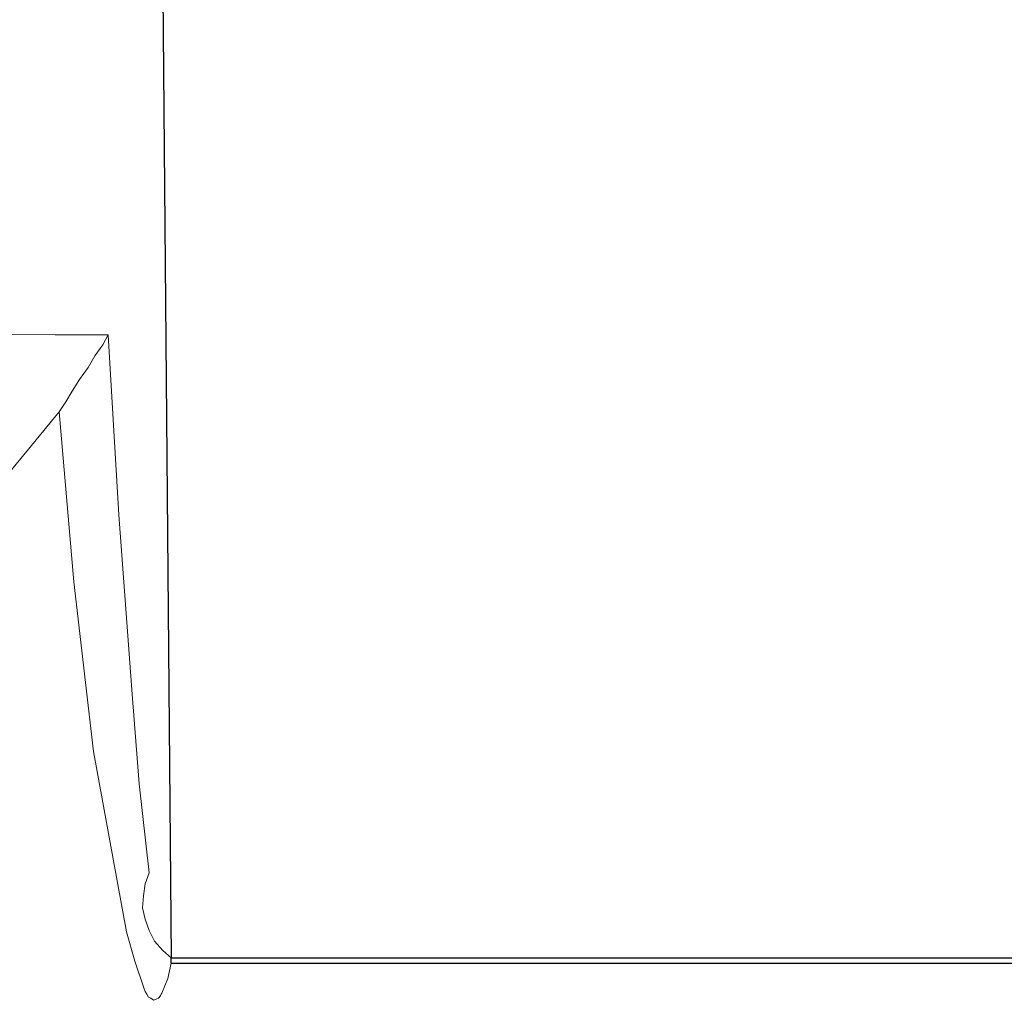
# Model space of a CAD drawing. Header units: inches. Extents: x 0 to 612, y 155 to 655.
# Tile 132 of 138: x 172.23 to 173.83, y 398.27 to 399.86. Entities that reach past the tile are written whole.
import ezdxf

# ---------------------------------------------------------------- set-up
doc = ezdxf.new("R2010")
doc.units = ezdxf.units.IN
doc.header["$MEASUREMENT"] = 0
doc.layers.add('Layer 1', color=7, linetype='Continuous')

# ---------------------------------------------------------------- blocks, each defined once
blk = doc.blocks.new('block 4784')
at = {"layer": 'Layer 1', "color": 7, "lineweight": 25}
blk.add_lwpolyline([(172.3657, 411.4272), (172.479, 398.3408)], dxfattribs=at)
blk = doc.blocks.new('block 4783')
at = {"layer": 'Layer 1'}
blk.add_blockref('block 4784', (0, 0), dxfattribs=at)
blk = doc.blocks.new('block 4782')
at = {"layer": 'Layer 1'}
blk.add_blockref('block 4783', (0, 0), dxfattribs=at)
blk = doc.blocks.new('block 4787')
at = {"layer": 'Layer 1', "lineweight": 0}
for points in [[(172.3765, 399.3525)], [(172.3853, 399.2061)]]:
    blk.add_lwpolyline(points, dxfattribs=at)
blk.add_open_spline([(172.3765, 399.3525), (172.3765, 399.3525), (172.3853, 399.2061), (172.3853, 399.2061), (172.3853, 399.2061), (172.3765, 399.3525), (172.3765, 399.3525)], degree=3, knots=[0, 0, 0, 0, 1, 1, 1, 2, 2, 2, 2], dxfattribs=at)
blk = doc.blocks.new('block 4788')
at = {"layer": 'Layer 1', "lineweight": 0}
for points in [[(172.3853, 399.2061)], [(172.394, 399.0605)]]:
    blk.add_lwpolyline(points, dxfattribs=at)
blk.add_open_spline([(172.3853, 399.2061), (172.3853, 399.2061), (172.394, 399.0605), (172.394, 399.0605), (172.394, 399.0605), (172.3853, 399.2061), (172.3853, 399.2061)], degree=3, knots=[0, 0, 0, 0, 1, 1, 1, 2, 2, 2, 2], dxfattribs=at)
blk = doc.blocks.new('block 4789')
at = {"layer": 'Layer 1', "lineweight": 0}
for points in [[(172.394, 399.0605)], [(172.4048, 398.915)]]:
    blk.add_lwpolyline(points, dxfattribs=at)
blk.add_open_spline([(172.394, 399.0605), (172.394, 399.0605), (172.4048, 398.915), (172.4048, 398.915), (172.4048, 398.915), (172.394, 399.0605), (172.394, 399.0605)], degree=3, knots=[0, 0, 0, 0, 1, 1, 1, 2, 2, 2, 2], dxfattribs=at)
blk = doc.blocks.new('block 4790')
at = {"layer": 'Layer 1', "lineweight": 0}
for points in [[(172.4048, 398.915)], [(172.4155, 398.769)]]:
    blk.add_lwpolyline(points, dxfattribs=at)
blk.add_open_spline([(172.4048, 398.915), (172.4048, 398.915), (172.4155, 398.769), (172.4155, 398.769), (172.4155, 398.769), (172.4048, 398.915), (172.4048, 398.915)], degree=3, knots=[0, 0, 0, 0, 1, 1, 1, 2, 2, 2, 2], dxfattribs=at)
blk = doc.blocks.new('block 4791')
at = {"layer": 'Layer 1', "lineweight": 0}
for points in [[(172.4155, 398.769)], [(172.4272, 398.6235)]]:
    blk.add_lwpolyline(points, dxfattribs=at)
blk.add_open_spline([(172.4155, 398.769), (172.4155, 398.769), (172.4272, 398.6235), (172.4272, 398.6235), (172.4272, 398.6235), (172.4155, 398.769), (172.4155, 398.769)], degree=3, knots=[0, 0, 0, 0, 1, 1, 1, 2, 2, 2, 2], dxfattribs=at)
blk = doc.blocks.new('block 4792')
at = {"layer": 'Layer 1', "lineweight": 0}
for points in [[(172.4272, 398.6235)], [(172.4434, 398.479)]]:
    blk.add_lwpolyline(points, dxfattribs=at)
blk.add_open_spline([(172.4272, 398.6235), (172.4272, 398.6235), (172.4434, 398.479), (172.4434, 398.479), (172.4434, 398.479), (172.4272, 398.6235), (172.4272, 398.6235)], degree=3, knots=[0, 0, 0, 0, 1, 1, 1, 2, 2, 2, 2], dxfattribs=at)
blk = doc.blocks.new('block 4793')
at = {"layer": 'Layer 1', "lineweight": 0}
for points in [[(172.4434, 398.479)], [(172.437, 398.4609)]]:
    blk.add_lwpolyline(points, dxfattribs=at)
blk.add_open_spline([(172.4434, 398.479), (172.4434, 398.479), (172.437, 398.4609), (172.437, 398.4609), (172.437, 398.4609), (172.4434, 398.479), (172.4434, 398.479)], degree=3, knots=[0, 0, 0, 0, 1, 1, 1, 2, 2, 2, 2], dxfattribs=at)
blk = doc.blocks.new('block 4794')
at = {"layer": 'Layer 1', "lineweight": 0}
for points in [[(172.437, 398.4609)], [(172.4341, 398.4414)]]:
    blk.add_lwpolyline(points, dxfattribs=at)
blk.add_open_spline([(172.437, 398.4609), (172.437, 398.4609), (172.4341, 398.4414), (172.4341, 398.4414), (172.4341, 398.4414), (172.437, 398.4609), (172.437, 398.4609)], degree=3, knots=[0, 0, 0, 0, 1, 1, 1, 2, 2, 2, 2], dxfattribs=at)
blk = doc.blocks.new('block 4795')
at = {"layer": 'Layer 1', "lineweight": 0}
for points in [[(172.4341, 398.4414)], [(172.4326, 398.4219)]]:
    blk.add_lwpolyline(points, dxfattribs=at)
blk.add_open_spline([(172.4341, 398.4414), (172.4341, 398.4414), (172.4326, 398.4219), (172.4326, 398.4219), (172.4326, 398.4219), (172.4341, 398.4414), (172.4341, 398.4414)], degree=3, knots=[0, 0, 0, 0, 1, 1, 1, 2, 2, 2, 2], dxfattribs=at)
blk = doc.blocks.new('block 4796')
at = {"layer": 'Layer 1', "lineweight": 0}
for points in [[(172.4326, 398.4219)], [(172.437, 398.4038)]]:
    blk.add_lwpolyline(points, dxfattribs=at)
blk.add_open_spline([(172.4326, 398.4219), (172.4326, 398.4219), (172.437, 398.4038), (172.437, 398.4038), (172.437, 398.4038), (172.4326, 398.4219), (172.4326, 398.4219)], degree=3, knots=[0, 0, 0, 0, 1, 1, 1, 2, 2, 2, 2], dxfattribs=at)
blk = doc.blocks.new('block 4797')
at = {"layer": 'Layer 1', "lineweight": 0}
for points in [[(172.437, 398.4038)], [(172.4434, 398.3853)]]:
    blk.add_lwpolyline(points, dxfattribs=at)
blk.add_open_spline([(172.437, 398.4038), (172.437, 398.4038), (172.4434, 398.3853), (172.4434, 398.3853), (172.4434, 398.3853), (172.437, 398.4038), (172.437, 398.4038)], degree=3, knots=[0, 0, 0, 0, 1, 1, 1, 2, 2, 2, 2], dxfattribs=at)
blk = doc.blocks.new('block 4798')
at = {"layer": 'Layer 1', "lineweight": 0}
for points in [[(172.4434, 398.3853)], [(172.4521, 398.3682)]]:
    blk.add_lwpolyline(points, dxfattribs=at)
blk.add_open_spline([(172.4434, 398.3853), (172.4434, 398.3853), (172.4521, 398.3682), (172.4521, 398.3682), (172.4521, 398.3682), (172.4434, 398.3853), (172.4434, 398.3853)], degree=3, knots=[0, 0, 0, 0, 1, 1, 1, 2, 2, 2, 2], dxfattribs=at)
blk = doc.blocks.new('block 4799')
at = {"layer": 'Layer 1', "lineweight": 0}
for points in [[(172.4521, 398.3682)], [(172.4653, 398.353)]]:
    blk.add_lwpolyline(points, dxfattribs=at)
blk.add_open_spline([(172.4521, 398.3682), (172.4521, 398.3682), (172.4653, 398.353), (172.4653, 398.353), (172.4653, 398.353), (172.4521, 398.3682), (172.4521, 398.3682)], degree=3, knots=[0, 0, 0, 0, 1, 1, 1, 2, 2, 2, 2], dxfattribs=at)
blk = doc.blocks.new('block 4800')
at = {"layer": 'Layer 1', "lineweight": 0}
for points in [[(172.4653, 398.353)], [(172.479, 398.3408)]]:
    blk.add_lwpolyline(points, dxfattribs=at)
blk.add_open_spline([(172.4653, 398.353), (172.4653, 398.353), (172.479, 398.3408), (172.479, 398.3408), (172.479, 398.3408), (172.4653, 398.353), (172.4653, 398.353)], degree=3, knots=[0, 0, 0, 0, 1, 1, 1, 2, 2, 2, 2], dxfattribs=at)
blk = doc.blocks.new('block 4786')
at = {"layer": 'Layer 1'}
for name in ['block 4787', 'block 4788', 'block 4789', 'block 4790', 'block 4791', 'block 4792', 'block 4793', 'block 4794', 'block 4795', 'block 4796', 'block 4797', 'block 4798', 'block 4799', 'block 4800']:
    blk.add_blockref(name, (0, 0), dxfattribs=at)
blk = doc.blocks.new('block 4785')
at = {"layer": 'Layer 1'}
blk.add_blockref('block 4786', (0, 0), dxfattribs=at)
blk = doc.blocks.new('block 4803')
at = {"layer": 'Layer 1', "lineweight": 0}
for points in [[(171.7661, 399.355)], [(171.8535, 399.355)]]:
    blk.add_lwpolyline(points, dxfattribs=at)
blk.add_open_spline([(171.7661, 399.355), (171.7661, 399.355), (171.8535, 399.355), (171.8535, 399.355), (171.8535, 399.355), (171.7661, 399.355), (171.7661, 399.355)], degree=3, knots=[0, 0, 0, 0, 1, 1, 1, 2, 2, 2, 2], dxfattribs=at)
blk = doc.blocks.new('block 4804')
at = {"layer": 'Layer 1', "lineweight": 0}
for points in [[(171.8535, 399.355)], [(171.9409, 399.355)]]:
    blk.add_lwpolyline(points, dxfattribs=at)
blk.add_open_spline([(171.8535, 399.355), (171.8535, 399.355), (171.9409, 399.355), (171.9409, 399.355), (171.9409, 399.355), (171.8535, 399.355), (171.8535, 399.355)], degree=3, knots=[0, 0, 0, 0, 1, 1, 1, 2, 2, 2, 2], dxfattribs=at)
blk = doc.blocks.new('block 4805')
at = {"layer": 'Layer 1', "lineweight": 0}
for points in [[(171.9409, 399.355)], [(172.0283, 399.355)]]:
    blk.add_lwpolyline(points, dxfattribs=at)
blk.add_open_spline([(171.9409, 399.355), (171.9409, 399.355), (172.0283, 399.355), (172.0283, 399.355), (172.0283, 399.355), (171.9409, 399.355), (171.9409, 399.355)], degree=3, knots=[0, 0, 0, 0, 1, 1, 1, 2, 2, 2, 2], dxfattribs=at)
blk = doc.blocks.new('block 4806')
at = {"layer": 'Layer 1', "lineweight": 0}
for points in [[(172.0283, 399.355)], [(172.1157, 399.354)]]:
    blk.add_lwpolyline(points, dxfattribs=at)
blk.add_open_spline([(172.0283, 399.355), (172.0283, 399.355), (172.1157, 399.354), (172.1157, 399.354), (172.1157, 399.354), (172.0283, 399.355), (172.0283, 399.355)], degree=3, knots=[0, 0, 0, 0, 1, 1, 1, 2, 2, 2, 2], dxfattribs=at)
blk = doc.blocks.new('block 4807')
at = {"layer": 'Layer 1', "lineweight": 0}
for points in [[(172.1157, 399.354)], [(172.2021, 399.354)]]:
    blk.add_lwpolyline(points, dxfattribs=at)
blk.add_open_spline([(172.1157, 399.354), (172.1157, 399.354), (172.2021, 399.354), (172.2021, 399.354), (172.2021, 399.354), (172.1157, 399.354), (172.1157, 399.354)], degree=3, knots=[0, 0, 0, 0, 1, 1, 1, 2, 2, 2, 2], dxfattribs=at)
blk = doc.blocks.new('block 4808')
at = {"layer": 'Layer 1', "lineweight": 0}
for points in [[(172.2021, 399.354)], [(172.2905, 399.3525)]]:
    blk.add_lwpolyline(points, dxfattribs=at)
blk.add_open_spline([(172.2021, 399.354), (172.2021, 399.354), (172.2905, 399.3525), (172.2905, 399.3525), (172.2905, 399.3525), (172.2021, 399.354), (172.2021, 399.354)], degree=3, knots=[0, 0, 0, 0, 1, 1, 1, 2, 2, 2, 2], dxfattribs=at)
blk = doc.blocks.new('block 4809')
at = {"layer": 'Layer 1', "lineweight": 0}
for points in [[(172.2905, 399.3525)], [(172.3765, 399.3525)]]:
    blk.add_lwpolyline(points, dxfattribs=at)
blk.add_open_spline([(172.2905, 399.3525), (172.2905, 399.3525), (172.3765, 399.3525), (172.3765, 399.3525), (172.3765, 399.3525), (172.2905, 399.3525), (172.2905, 399.3525)], degree=3, knots=[0, 0, 0, 0, 1, 1, 1, 2, 2, 2, 2], dxfattribs=at)
blk = doc.blocks.new('block 4802')
at = {"layer": 'Layer 1'}
for name in ['block 4803', 'block 4804', 'block 4805', 'block 4806', 'block 4807', 'block 4808', 'block 4809']:
    blk.add_blockref(name, (0, 0), dxfattribs=at)
blk = doc.blocks.new('block 4801')
at = {"layer": 'Layer 1'}
blk.add_blockref('block 4802', (0, 0), dxfattribs=at)
blk = doc.blocks.new('block 4968')
at = {"layer": 'Layer 1', "lineweight": 0}
for points in [[(171.6021, 398.6084)], [(171.4834, 398.5361)]]:
    blk.add_lwpolyline(points, dxfattribs=at)
blk.add_open_spline([(171.4834, 398.5361), (171.4834, 398.5361), (171.6021, 398.6084), (171.6021, 398.6084), (171.6021, 398.6084), (171.4834, 398.5361), (171.4834, 398.5361)], degree=3, knots=[0, 0, 0, 0, 1, 1, 1, 2, 2, 2, 2], dxfattribs=at)
blk = doc.blocks.new('block 4969')
at = {"layer": 'Layer 1', "lineweight": 0}
for points in [[(171.7207, 398.6763)], [(171.6021, 398.6084)]]:
    blk.add_lwpolyline(points, dxfattribs=at)
blk.add_open_spline([(171.6021, 398.6084), (171.6021, 398.6084), (171.7207, 398.6763), (171.7207, 398.6763), (171.7207, 398.6763), (171.6021, 398.6084), (171.6021, 398.6084)], degree=3, knots=[0, 0, 0, 0, 1, 1, 1, 2, 2, 2, 2], dxfattribs=at)
blk = doc.blocks.new('block 4970')
at = {"layer": 'Layer 1', "lineweight": 0}
for points in [[(171.8613, 398.7759)], [(171.7207, 398.6763)]]:
    blk.add_lwpolyline(points, dxfattribs=at)
blk.add_open_spline([(171.7207, 398.6763), (171.7207, 398.6763), (171.8613, 398.7759), (171.8613, 398.7759), (171.8613, 398.7759), (171.7207, 398.6763), (171.7207, 398.6763)], degree=3, knots=[0, 0, 0, 0, 1, 1, 1, 2, 2, 2, 2], dxfattribs=at)
blk = doc.blocks.new('block 4971')
at = {"layer": 'Layer 1', "lineweight": 0}
for points in [[(171.9839, 398.8794)], [(171.8613, 398.7759)]]:
    blk.add_lwpolyline(points, dxfattribs=at)
blk.add_open_spline([(171.8613, 398.7759), (171.8613, 398.7759), (171.9839, 398.8794), (171.9839, 398.8794), (171.9839, 398.8794), (171.8613, 398.7759), (171.8613, 398.7759)], degree=3, knots=[0, 0, 0, 0, 1, 1, 1, 2, 2, 2, 2], dxfattribs=at)
blk = doc.blocks.new('block 4972')
at = {"layer": 'Layer 1', "lineweight": 0}
for points in [[(172.0962, 398.9883)], [(171.9839, 398.8794)]]:
    blk.add_lwpolyline(points, dxfattribs=at)
blk.add_open_spline([(171.9839, 398.8794), (171.9839, 398.8794), (172.0962, 398.9883), (172.0962, 398.9883), (172.0962, 398.9883), (171.9839, 398.8794), (171.9839, 398.8794)], degree=3, knots=[0, 0, 0, 0, 1, 1, 1, 2, 2, 2, 2], dxfattribs=at)
blk = doc.blocks.new('block 4973')
at = {"layer": 'Layer 1', "lineweight": 0}
for points in [[(172.2021, 399.1123)], [(172.0962, 398.9883)]]:
    blk.add_lwpolyline(points, dxfattribs=at)
blk.add_open_spline([(172.0962, 398.9883), (172.0962, 398.9883), (172.2021, 399.1123), (172.2021, 399.1123), (172.2021, 399.1123), (172.0962, 398.9883), (172.0962, 398.9883)], degree=3, knots=[0, 0, 0, 0, 1, 1, 1, 2, 2, 2, 2], dxfattribs=at)
blk = doc.blocks.new('block 4974')
at = {"layer": 'Layer 1', "lineweight": 0}
for points in [[(172.2969, 399.2275)], [(172.2021, 399.1123)]]:
    blk.add_lwpolyline(points, dxfattribs=at)
blk.add_open_spline([(172.2021, 399.1123), (172.2021, 399.1123), (172.2969, 399.2275), (172.2969, 399.2275), (172.2969, 399.2275), (172.2021, 399.1123), (172.2021, 399.1123)], degree=3, knots=[0, 0, 0, 0, 1, 1, 1, 2, 2, 2, 2], dxfattribs=at)
blk = doc.blocks.new('block 4967')
at = {"layer": 'Layer 1'}
for name in ['block 4974', 'block 4973', 'block 4972', 'block 4971', 'block 4970', 'block 4969', 'block 4968']:
    blk.add_blockref(name, (0, 0), dxfattribs=at)
blk = doc.blocks.new('block 4966')
at = {"layer": 'Layer 1'}
blk.add_blockref('block 4967', (0, 0), dxfattribs=at)
blk = doc.blocks.new('block 4977')
at = {"layer": 'Layer 1', "lineweight": 0}
for points in [[(172.3765, 399.3525)], [(172.3682, 399.3364)]]:
    blk.add_lwpolyline(points, dxfattribs=at)
blk.add_open_spline([(172.3765, 399.3525), (172.3765, 399.3525), (172.3682, 399.3364), (172.3682, 399.3364), (172.3682, 399.3364), (172.3765, 399.3525), (172.3765, 399.3525)], degree=3, knots=[0, 0, 0, 0, 1, 1, 1, 2, 2, 2, 2], dxfattribs=at)
blk = doc.blocks.new('block 4978')
at = {"layer": 'Layer 1', "lineweight": 0}
for points in [[(172.3682, 399.3364)], [(172.355, 399.3184)]]:
    blk.add_lwpolyline(points, dxfattribs=at)
blk.add_open_spline([(172.3682, 399.3364), (172.3682, 399.3364), (172.355, 399.3184), (172.355, 399.3184), (172.355, 399.3184), (172.3682, 399.3364), (172.3682, 399.3364)], degree=3, knots=[0, 0, 0, 0, 1, 1, 1, 2, 2, 2, 2], dxfattribs=at)
blk = doc.blocks.new('block 4979')
at = {"layer": 'Layer 1', "lineweight": 0}
for points in [[(172.355, 399.3184)], [(172.3442, 399.2998)]]:
    blk.add_lwpolyline(points, dxfattribs=at)
blk.add_open_spline([(172.355, 399.3184), (172.355, 399.3184), (172.3442, 399.2998), (172.3442, 399.2998), (172.3442, 399.2998), (172.355, 399.3184), (172.355, 399.3184)], degree=3, knots=[0, 0, 0, 0, 1, 1, 1, 2, 2, 2, 2], dxfattribs=at)
blk = doc.blocks.new('block 4980')
at = {"layer": 'Layer 1', "lineweight": 0}
for points in [[(172.3442, 399.2998)], [(172.3301, 399.2803)]]:
    blk.add_lwpolyline(points, dxfattribs=at)
blk.add_open_spline([(172.3442, 399.2998), (172.3442, 399.2998), (172.3301, 399.2803), (172.3301, 399.2803), (172.3301, 399.2803), (172.3442, 399.2998), (172.3442, 399.2998)], degree=3, knots=[0, 0, 0, 0, 1, 1, 1, 2, 2, 2, 2], dxfattribs=at)
blk = doc.blocks.new('block 4981')
at = {"layer": 'Layer 1', "lineweight": 0}
for points in [[(172.3301, 399.2803)], [(172.3184, 399.2612)]]:
    blk.add_lwpolyline(points, dxfattribs=at)
blk.add_open_spline([(172.3301, 399.2803), (172.3301, 399.2803), (172.3184, 399.2612), (172.3184, 399.2612), (172.3184, 399.2612), (172.3301, 399.2803), (172.3301, 399.2803)], degree=3, knots=[0, 0, 0, 0, 1, 1, 1, 2, 2, 2, 2], dxfattribs=at)
blk = doc.blocks.new('block 4982')
at = {"layer": 'Layer 1', "lineweight": 0}
for points in [[(172.3184, 399.2612)], [(172.3076, 399.2437)]]:
    blk.add_lwpolyline(points, dxfattribs=at)
blk.add_open_spline([(172.3184, 399.2612), (172.3184, 399.2612), (172.3076, 399.2437), (172.3076, 399.2437), (172.3076, 399.2437), (172.3184, 399.2612), (172.3184, 399.2612)], degree=3, knots=[0, 0, 0, 0, 1, 1, 1, 2, 2, 2, 2], dxfattribs=at)
blk = doc.blocks.new('block 4983')
at = {"layer": 'Layer 1', "lineweight": 0}
for points in [[(172.3076, 399.2437)], [(172.2969, 399.2275)]]:
    blk.add_lwpolyline(points, dxfattribs=at)
blk.add_open_spline([(172.3076, 399.2437), (172.3076, 399.2437), (172.2969, 399.2275), (172.2969, 399.2275), (172.2969, 399.2275), (172.3076, 399.2437), (172.3076, 399.2437)], degree=3, knots=[0, 0, 0, 0, 1, 1, 1, 2, 2, 2, 2], dxfattribs=at)
blk = doc.blocks.new('block 4976')
at = {"layer": 'Layer 1'}
for name in ['block 4977', 'block 4978', 'block 4979', 'block 4980', 'block 4981', 'block 4982', 'block 4983']:
    blk.add_blockref(name, (0, 0), dxfattribs=at)
blk = doc.blocks.new('block 4975')
at = {"layer": 'Layer 1'}
blk.add_blockref('block 4976', (0, 0), dxfattribs=at)
blk = doc.blocks.new('block 5177')
at = {"layer": 'Layer 1', "lineweight": 0}
for points in [[(172.2969, 399.2275)], [(172.3208, 398.9517)]]:
    blk.add_lwpolyline(points, dxfattribs=at)
blk.add_open_spline([(172.2969, 399.2275), (172.2969, 399.2275), (172.3208, 398.9517), (172.3208, 398.9517), (172.3208, 398.9517), (172.2969, 399.2275), (172.2969, 399.2275)], degree=3, knots=[0, 0, 0, 0, 1, 1, 1, 2, 2, 2, 2], dxfattribs=at)
blk = doc.blocks.new('block 5178')
at = {"layer": 'Layer 1', "lineweight": 0}
for points in [[(172.3208, 398.9517)], [(172.353, 398.6763)]]:
    blk.add_lwpolyline(points, dxfattribs=at)
blk.add_open_spline([(172.3208, 398.9517), (172.3208, 398.9517), (172.353, 398.6763), (172.353, 398.6763), (172.353, 398.6763), (172.3208, 398.9517), (172.3208, 398.9517)], degree=3, knots=[0, 0, 0, 0, 1, 1, 1, 2, 2, 2, 2], dxfattribs=at)
blk = doc.blocks.new('block 5179')
at = {"layer": 'Layer 1', "lineweight": 0}
for points in [[(172.353, 398.6763)], [(172.4067, 398.3833)]]:
    blk.add_lwpolyline(points, dxfattribs=at)
blk.add_open_spline([(172.353, 398.6763), (172.353, 398.6763), (172.4067, 398.3833), (172.4067, 398.3833), (172.4067, 398.3833), (172.353, 398.6763), (172.353, 398.6763)], degree=3, knots=[0, 0, 0, 0, 1, 1, 1, 2, 2, 2, 2], dxfattribs=at)
blk = doc.blocks.new('block 5180')
at = {"layer": 'Layer 1', "lineweight": 0}
for points in [[(172.4067, 398.3833)], [(172.4199, 398.3354)]]:
    blk.add_lwpolyline(points, dxfattribs=at)
blk.add_open_spline([(172.4067, 398.3833), (172.4067, 398.3833), (172.4199, 398.3354), (172.4199, 398.3354), (172.4199, 398.3354), (172.4067, 398.3833), (172.4067, 398.3833)], degree=3, knots=[0, 0, 0, 0, 1, 1, 1, 2, 2, 2, 2], dxfattribs=at)
blk = doc.blocks.new('block 5181')
at = {"layer": 'Layer 1', "lineweight": 0}
for points in [[(172.4199, 398.3354)], [(172.4351, 398.2905)]]:
    blk.add_lwpolyline(points, dxfattribs=at)
blk.add_open_spline([(172.4199, 398.3354), (172.4199, 398.3354), (172.4351, 398.2905), (172.4351, 398.2905), (172.4351, 398.2905), (172.4199, 398.3354), (172.4199, 398.3354)], degree=3, knots=[0, 0, 0, 0, 1, 1, 1, 2, 2, 2, 2], dxfattribs=at)
blk = doc.blocks.new('block 5182')
at = {"layer": 'Layer 1', "lineweight": 0}
for points in [[(172.4351, 398.2905)], [(172.437, 398.2861)]]:
    blk.add_lwpolyline(points, dxfattribs=at)
blk.add_open_spline([(172.4351, 398.2905), (172.4351, 398.2905), (172.437, 398.2861), (172.437, 398.2861), (172.437, 398.2861), (172.4351, 398.2905), (172.4351, 398.2905)], degree=3, knots=[0, 0, 0, 0, 1, 1, 1, 2, 2, 2, 2], dxfattribs=at)
blk = doc.blocks.new('block 5183')
at = {"layer": 'Layer 1', "lineweight": 0}
for points in [[(172.437, 398.2861)], [(172.4395, 398.2817)]]:
    blk.add_lwpolyline(points, dxfattribs=at)
blk.add_open_spline([(172.437, 398.2861), (172.437, 398.2861), (172.4395, 398.2817), (172.4395, 398.2817), (172.4395, 398.2817), (172.437, 398.2861), (172.437, 398.2861)], degree=3, knots=[0, 0, 0, 0, 1, 1, 1, 2, 2, 2, 2], dxfattribs=at)
blk = doc.blocks.new('block 5184')
at = {"layer": 'Layer 1', "lineweight": 0}
for points in [[(172.4395, 398.2817)], [(172.4424, 398.2773)]]:
    blk.add_lwpolyline(points, dxfattribs=at)
blk.add_open_spline([(172.4395, 398.2817), (172.4395, 398.2817), (172.4424, 398.2773), (172.4424, 398.2773), (172.4424, 398.2773), (172.4395, 398.2817), (172.4395, 398.2817)], degree=3, knots=[0, 0, 0, 0, 1, 1, 1, 2, 2, 2, 2], dxfattribs=at)
blk = doc.blocks.new('block 5185')
at = {"layer": 'Layer 1', "lineweight": 0}
for points in [[(172.4424, 398.2773)], [(172.4458, 398.2754)]]:
    blk.add_lwpolyline(points, dxfattribs=at)
blk.add_open_spline([(172.4424, 398.2773), (172.4424, 398.2773), (172.4458, 398.2754), (172.4458, 398.2754), (172.4458, 398.2754), (172.4424, 398.2773), (172.4424, 398.2773)], degree=3, knots=[0, 0, 0, 0, 1, 1, 1, 2, 2, 2, 2], dxfattribs=at)
blk = doc.blocks.new('block 5186')
at = {"layer": 'Layer 1', "lineweight": 0}
for points in [[(172.4458, 398.2754)], [(172.4502, 398.272)]]:
    blk.add_lwpolyline(points, dxfattribs=at)
blk.add_open_spline([(172.4458, 398.2754), (172.4458, 398.2754), (172.4502, 398.272), (172.4502, 398.272), (172.4502, 398.272), (172.4458, 398.2754), (172.4458, 398.2754)], degree=3, knots=[0, 0, 0, 0, 1, 1, 1, 2, 2, 2, 2], dxfattribs=at)
blk = doc.blocks.new('block 5187')
at = {"layer": 'Layer 1', "lineweight": 0}
for points in [[(172.4502, 398.272)], [(172.4521, 398.2729)]]:
    blk.add_lwpolyline(points, dxfattribs=at)
blk.add_open_spline([(172.4502, 398.272), (172.4502, 398.272), (172.4521, 398.2729), (172.4521, 398.2729), (172.4521, 398.2729), (172.4502, 398.272), (172.4502, 398.272)], degree=3, knots=[0, 0, 0, 0, 1, 1, 1, 2, 2, 2, 2], dxfattribs=at)
blk = doc.blocks.new('block 5188')
at = {"layer": 'Layer 1', "lineweight": 0}
for points in [[(172.4521, 398.2729)], [(172.4556, 398.2744)]]:
    blk.add_lwpolyline(points, dxfattribs=at)
blk.add_open_spline([(172.4521, 398.2729), (172.4521, 398.2729), (172.4556, 398.2744), (172.4556, 398.2744), (172.4556, 398.2744), (172.4521, 398.2729), (172.4521, 398.2729)], degree=3, knots=[0, 0, 0, 0, 1, 1, 1, 2, 2, 2, 2], dxfattribs=at)
blk = doc.blocks.new('block 5189')
at = {"layer": 'Layer 1', "lineweight": 0}
for points in [[(172.4556, 398.2744)], [(172.4585, 398.2754)]]:
    blk.add_lwpolyline(points, dxfattribs=at)
blk.add_open_spline([(172.4556, 398.2744), (172.4556, 398.2744), (172.4585, 398.2754), (172.4585, 398.2754), (172.4585, 398.2754), (172.4556, 398.2744), (172.4556, 398.2744)], degree=3, knots=[0, 0, 0, 0, 1, 1, 1, 2, 2, 2, 2], dxfattribs=at)
blk = doc.blocks.new('block 5190')
at = {"layer": 'Layer 1', "lineweight": 0}
for points in [[(172.4585, 398.2754)], [(172.46, 398.2773)]]:
    blk.add_lwpolyline(points, dxfattribs=at)
blk.add_open_spline([(172.4585, 398.2754), (172.4585, 398.2754), (172.46, 398.2773), (172.46, 398.2773), (172.46, 398.2773), (172.4585, 398.2754), (172.4585, 398.2754)], degree=3, knots=[0, 0, 0, 0, 1, 1, 1, 2, 2, 2, 2], dxfattribs=at)
blk = doc.blocks.new('block 5191')
at = {"layer": 'Layer 1', "lineweight": 0}
for points in [[(172.46, 398.2773)], [(172.4619, 398.2798)]]:
    blk.add_lwpolyline(points, dxfattribs=at)
blk.add_open_spline([(172.46, 398.2773), (172.46, 398.2773), (172.4619, 398.2798), (172.4619, 398.2798), (172.4619, 398.2798), (172.46, 398.2773), (172.46, 398.2773)], degree=3, knots=[0, 0, 0, 0, 1, 1, 1, 2, 2, 2, 2], dxfattribs=at)
blk = doc.blocks.new('block 5192')
at = {"layer": 'Layer 1', "lineweight": 0}
for points in [[(172.4619, 398.2798)], [(172.4629, 398.2817)]]:
    blk.add_lwpolyline(points, dxfattribs=at)
blk.add_open_spline([(172.4619, 398.2798), (172.4619, 398.2798), (172.4629, 398.2817), (172.4629, 398.2817), (172.4629, 398.2817), (172.4619, 398.2798), (172.4619, 398.2798)], degree=3, knots=[0, 0, 0, 0, 1, 1, 1, 2, 2, 2, 2], dxfattribs=at)
blk = doc.blocks.new('block 5193')
at = {"layer": 'Layer 1', "lineweight": 0}
for points in [[(172.4629, 398.2817)], [(172.4639, 398.2837)]]:
    blk.add_lwpolyline(points, dxfattribs=at)
blk.add_open_spline([(172.4629, 398.2817), (172.4629, 398.2817), (172.4639, 398.2837), (172.4639, 398.2837), (172.4639, 398.2837), (172.4629, 398.2817), (172.4629, 398.2817)], degree=3, knots=[0, 0, 0, 0, 1, 1, 1, 2, 2, 2, 2], dxfattribs=at)
blk = doc.blocks.new('block 5194')
at = {"layer": 'Layer 1', "lineweight": 0}
for points in [[(172.4736, 398.3076)], [(172.4639, 398.2837)]]:
    blk.add_lwpolyline(points, dxfattribs=at)
blk.add_open_spline([(172.4639, 398.2837), (172.4639, 398.2837), (172.4736, 398.3076), (172.4736, 398.3076), (172.4736, 398.3076), (172.4639, 398.2837), (172.4639, 398.2837)], degree=3, knots=[0, 0, 0, 0, 1, 1, 1, 2, 2, 2, 2], dxfattribs=at)
blk = doc.blocks.new('block 5195')
at = {"layer": 'Layer 1', "lineweight": 0}
for points in [[(172.479, 398.3325)], [(172.4736, 398.3076)]]:
    blk.add_lwpolyline(points, dxfattribs=at)
blk.add_open_spline([(172.4736, 398.3076), (172.4736, 398.3076), (172.479, 398.3325), (172.479, 398.3325), (172.479, 398.3325), (172.4736, 398.3076), (172.4736, 398.3076)], degree=3, knots=[0, 0, 0, 0, 1, 1, 1, 2, 2, 2, 2], dxfattribs=at)
blk = doc.blocks.new('block 5176')
at = {"layer": 'Layer 1'}
for name in ['block 5177', 'block 5178', 'block 5179', 'block 5180', 'block 5181', 'block 5195', 'block 5194', 'block 5182', 'block 5183', 'block 5184', 'block 5185', 'block 5186', 'block 5187', 'block 5188', 'block 5189', 'block 5190', 'block 5191', 'block 5192', 'block 5193']:
    blk.add_blockref(name, (0, 0), dxfattribs=at)
blk = doc.blocks.new('block 5175')
at = {"layer": 'Layer 1'}
blk.add_blockref('block 5176', (0, 0), dxfattribs=at)
blk = doc.blocks.new('block 5198')
at = {"layer": 'Layer 1', "color": 7, "lineweight": 25}
blk.add_lwpolyline([(172.479, 398.3325), (186.3057, 398.3325)], dxfattribs=at)
blk = doc.blocks.new('block 5197')
at = {"layer": 'Layer 1'}
blk.add_blockref('block 5198', (0, 0), dxfattribs=at)
blk = doc.blocks.new('block 5196')
at = {"layer": 'Layer 1'}
blk.add_blockref('block 5197', (0, 0), dxfattribs=at)
blk = doc.blocks.new('block 5282')
at = {"layer": 'Layer 1', "color": 7, "lineweight": 25}
blk.add_lwpolyline([(172.479, 398.3325), (172.479, 398.3408)], dxfattribs=at)
blk = doc.blocks.new('block 5281')
at = {"layer": 'Layer 1'}
blk.add_blockref('block 5282', (0, 0), dxfattribs=at)
blk = doc.blocks.new('block 5280')
at = {"layer": 'Layer 1'}
blk.add_blockref('block 5281', (0, 0), dxfattribs=at)
blk = doc.blocks.new('block 5285')
at = {"layer": 'Layer 1', "color": 7, "lineweight": 25}
blk.add_lwpolyline([(172.479, 398.3408), (186.3057, 398.3408)], dxfattribs=at)
blk = doc.blocks.new('block 5284')
at = {"layer": 'Layer 1'}
blk.add_blockref('block 5285', (0, 0), dxfattribs=at)
blk = doc.blocks.new('block 5283')
at = {"layer": 'Layer 1'}
blk.add_blockref('block 5284', (0, 0), dxfattribs=at)
blk = doc.blocks.new('block 921')
at = {"layer": 'Layer 1'}
for name in ['block 4782', 'block 4801', 'block 4975', 'block 4785', 'block 4966', 'block 5175', 'block 5280', 'block 5283', 'block 5196']:
    blk.add_blockref(name, (0, 0), dxfattribs=at)
blk = doc.blocks.new('block 920')
at = {"layer": 'Layer 1'}
blk.add_blockref('block 921', (0, 0), dxfattribs=at)
blk = doc.blocks.new('block 2')
at = {"layer": 'Layer 1'}
blk.add_blockref('block 920', (0, 0), dxfattribs=at)

msp = doc.modelspace()

# ---------------------------------------------------------------- block references
at = {"layer": 'Layer 1'}
msp.add_blockref('block 2', (0, 0), dxfattribs=at)

doc.saveas('drawing.dxf')
